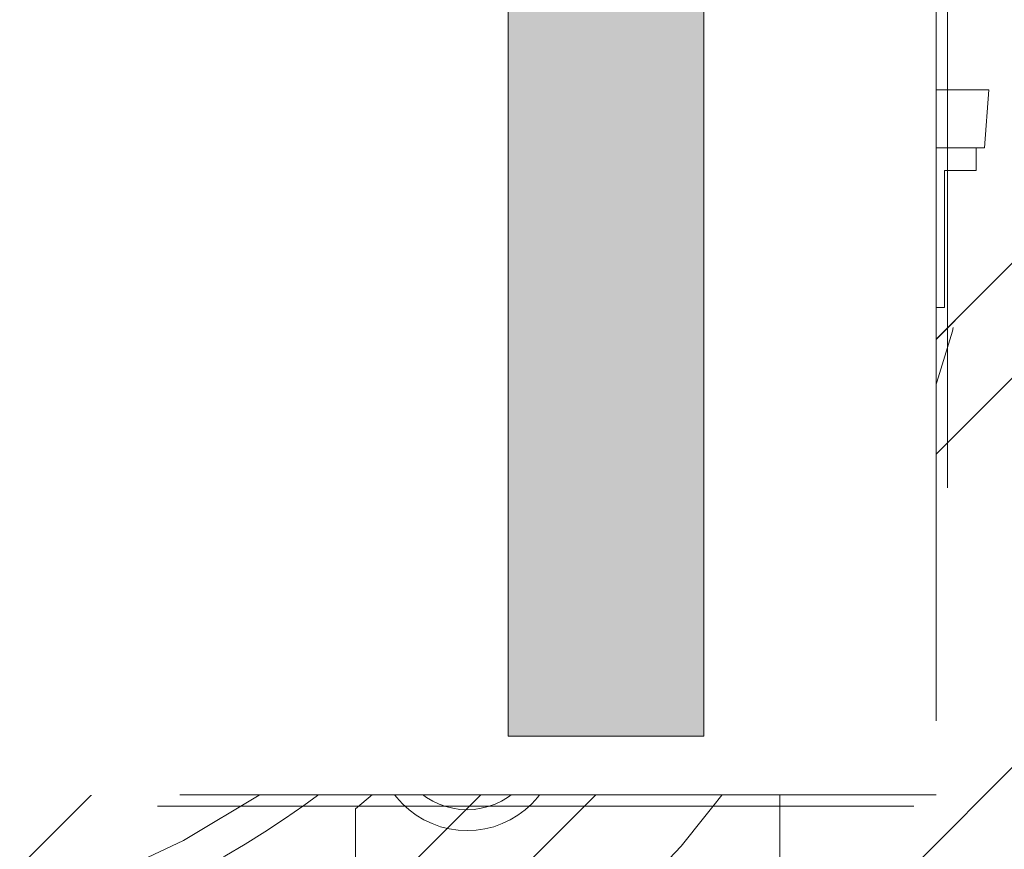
# Model space of a CAD drawing. Header units: inches. Extents: x -416 to -272, y -73 to 47.
# Tile 58 of 206: x -406.24 to -404.51, y -6.66 to -5.2. Entities that reach past the tile are written whole.
import ezdxf

# ---------------------------------------------------------------- set-up
doc = ezdxf.new("R2010")
doc.units = ezdxf.units.IN
doc.header["$LTSCALE"] = 32
doc.header["$MEASUREMENT"] = 0
doc.linetypes.add('Dash Style-1', pattern=[0.083328, 0.041656, -0.041672])
for name, color, linetype, lineweight in [('Black', 7, 'Continuous', 18), ('DashLine', 7, 'Continuous', 13), ('DashLineFill', 7, 'Dash Style-1', 13), ('Drawing', 7, 'Continuous', 18), ('Metal-DeskStructure', 7, 'Continuous', 13), ('None', 7, 'Continuous', 18), ('SolidLine', 7, 'Continuous', 15), ('Wood_1-H', 7, 'Continuous', 13)]:
    doc.layers.add(name, color=color, linetype=linetype, lineweight=lineweight)
pattern_1 = [(45, (0, 0), (-1.61301565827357, 1.935715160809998), []), (45, (-1.0608, 1.0608), (-0.4723460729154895, 0.4167612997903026), [])]

# ---------------------------------------------------------------- blocks, each defined once
blk = doc.blocks.new('1BRPFY-Leg_Plate (2D)')
at = {"layer": 'DashLineFill', "linetype": 'Continuous', "lineweight": 13}
h = blk.add_hatch(dxfattribs=at)
h.set_pattern_fill('Steel', color=253, style=0, pattern_type=2)
h.set_pattern_definition(pattern_1)
edge = h.paths.add_edge_path()
edge.add_arc((-1.704724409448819, 1.704724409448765), 0.1259842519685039, 90, 180, ccw=False)
edge.add_line((-1.704724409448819, 1.830708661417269), (1.704724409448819, 1.830708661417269))
edge.add_arc((1.704724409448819, 1.704724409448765), 0.1259842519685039, 0, 90, ccw=False)
edge.add_line((1.830708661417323, 1.704724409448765), (1.830708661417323, -1.704724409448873))
edge.add_arc((1.704724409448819, -1.704724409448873), 0.125984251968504, -89.99999999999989, 1.1368683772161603e-13, ccw=False)
edge.add_line((1.704724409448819, -1.830708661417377), (-1.704724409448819, -1.830708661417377))
edge.add_arc((-1.704724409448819, -1.704724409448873), 0.125984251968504, 180, 269.99999999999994, ccw=False)
edge.add_line((-1.830708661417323, -1.704724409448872), (-1.830708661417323, 1.704724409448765))
at = {"layer": 'DashLineFill', "flags": 128}
blk.add_lwpolyline([(-1.830708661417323, 1.704724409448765, -0.414213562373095), (-1.704724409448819, 1.830708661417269), (1.704724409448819, 1.830708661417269, -0.414213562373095), (1.830708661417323, 1.704724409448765), (1.830708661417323, -1.704724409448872, -0.414213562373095), (1.704724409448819, -1.830708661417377), (-1.704724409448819, -1.830708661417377, -0.414213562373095), (-1.830708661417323, -1.704724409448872)], format="xyb", close=True, dxfattribs=at)
at = {"layer": 'SolidLine', "flags": 128}
for points in [[(-1.279527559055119, 1.44094488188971), (-1.263705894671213, 1.440167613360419), (-1.248036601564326, 1.437843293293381), (-1.232670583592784, 1.433994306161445), (-1.217755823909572, 1.428657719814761), (-1.203435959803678, 1.421884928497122), (-1.189848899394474, 1.413741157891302), (-1.177125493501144, 1.404304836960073), (-1.165388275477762, 1.393666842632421), (-1.15475028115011, 1.381929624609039), (-1.145313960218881, 1.369206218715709), (-1.137170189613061, 1.355619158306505), (-1.130397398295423, 1.341299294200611), (-1.125060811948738, 1.326384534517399), (-1.121211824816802, 1.311018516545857), (-1.118887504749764, 1.29534922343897), (-1.118110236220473, 1.279527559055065), (-1.118887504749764, 1.263705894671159), (-1.121211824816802, 1.248036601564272), (-1.125060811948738, 1.23267058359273), (-1.130397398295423, 1.217755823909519), (-1.137170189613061, 1.203435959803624), (-1.145313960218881, 1.18984889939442), (-1.15475028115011, 1.17712549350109), (-1.165388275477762, 1.165388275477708), (-1.177125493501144, 1.154750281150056), (-1.189848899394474, 1.145313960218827), (-1.203435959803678, 1.137170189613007), (-1.217755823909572, 1.130397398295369), (-1.232670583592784, 1.125060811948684), (-1.248036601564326, 1.121211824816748), (-1.263705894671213, 1.11888750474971), (-1.279527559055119, 1.118110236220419), (-1.295349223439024, 1.11888750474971), (-1.311018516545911, 1.121211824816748), (-1.326384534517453, 1.125060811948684), (-1.341299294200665, 1.130397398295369), (-1.355619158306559, 1.137170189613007), (-1.369206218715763, 1.145313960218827), (-1.381929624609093, 1.154750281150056), (-1.393666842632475, 1.165388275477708), (-1.404304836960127, 1.17712549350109), (-1.413741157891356, 1.18984889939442), (-1.421884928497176, 1.203435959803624), (-1.428657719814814, 1.217755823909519), (-1.433994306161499, 1.23267058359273), (-1.437843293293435, 1.248036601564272), (-1.440167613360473, 1.263705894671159), (-1.440944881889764, 1.279527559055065), (-1.440167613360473, 1.29534922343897), (-1.437843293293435, 1.311018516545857), (-1.433994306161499, 1.326384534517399), (-1.428657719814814, 1.341299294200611), (-1.421884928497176, 1.355619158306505), (-1.413741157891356, 1.369206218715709), (-1.404304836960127, 1.381929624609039), (-1.393666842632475, 1.393666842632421), (-1.381929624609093, 1.404304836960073), (-1.369206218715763, 1.413741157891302), (-1.355619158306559, 1.421884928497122), (-1.341299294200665, 1.428657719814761), (-1.326384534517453, 1.433994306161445), (-1.311018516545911, 1.437843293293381), (-1.295349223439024, 1.440167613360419)], [(-0.7086614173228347, 0.9153543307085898), (-0.6884019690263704, 0.9143590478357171), (-0.668337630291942, 0.9113827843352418), (-0.6486616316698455, 0.9064542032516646), (-0.6295634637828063, 0.8996207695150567), (-0.6112270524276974, 0.8909482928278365), (-0.5938289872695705, 0.8805202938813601), (-0.5775368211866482, 0.868437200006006), (-0.5625074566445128, 0.854815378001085), (-0.5488856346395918, 0.8397860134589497), (-0.5368025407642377, 0.8234938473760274), (-0.5263745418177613, 0.8060957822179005), (-0.5177020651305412, 0.7877593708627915), (-0.5108686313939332, 0.7686612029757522), (-0.5059400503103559, 0.7489852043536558), (-0.5029637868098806, 0.7289208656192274), (-0.5019685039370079, 0.7086614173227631), (-0.5029637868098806, 0.6884019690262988), (-0.5059400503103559, 0.6683376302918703), (-0.5108686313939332, 0.6486616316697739), (-0.5177020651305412, 0.6295634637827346), (-0.5263745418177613, 0.6112270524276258), (-0.5368025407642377, 0.5938289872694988), (-0.5488856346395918, 0.5775368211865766), (-0.5625074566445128, 0.5625074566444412), (-0.5775368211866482, 0.5488856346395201), (-0.5938289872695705, 0.5368025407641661), (-0.6112270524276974, 0.5263745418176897), (-0.6295634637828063, 0.5177020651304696), (-0.6486616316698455, 0.5108686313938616), (-0.668337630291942, 0.5059400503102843), (-0.6884019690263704, 0.502963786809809), (-0.7086614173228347, 0.5019685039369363), (-0.728920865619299, 0.502963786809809), (-0.7489852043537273, 0.5059400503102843), (-0.7686612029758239, 0.5108686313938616), (-0.7877593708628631, 0.5177020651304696), (-0.8060957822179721, 0.5263745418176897), (-0.823493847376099, 0.5368025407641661), (-0.8397860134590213, 0.5488856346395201), (-0.8548153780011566, 0.5625074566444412), (-0.8684372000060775, 0.5775368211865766), (-0.8805202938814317, 0.5938289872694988), (-0.8909482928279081, 0.6112270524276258), (-0.8996207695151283, 0.6295634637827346), (-0.9064542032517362, 0.6486616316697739), (-0.9113827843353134, 0.6683376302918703), (-0.9143590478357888, 0.6884019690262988), (-0.9153543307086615, 0.7086614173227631), (-0.9143590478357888, 0.7289208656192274), (-0.9113827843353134, 0.7489852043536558), (-0.9064542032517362, 0.7686612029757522), (-0.8996207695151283, 0.7877593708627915), (-0.8909482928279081, 0.8060957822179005), (-0.8805202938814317, 0.8234938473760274), (-0.8684372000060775, 0.8397860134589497), (-0.8548153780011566, 0.854815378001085), (-0.8397860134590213, 0.868437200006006), (-0.823493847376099, 0.8805202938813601), (-0.8060957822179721, 0.8909482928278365), (-0.7877593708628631, 0.8996207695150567), (-0.7686612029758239, 0.9064542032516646), (-0.7489852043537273, 0.9113827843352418), (-0.728920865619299, 0.9143590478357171)]]:
    blk.add_lwpolyline(points, close=True, dxfattribs=at)
blk = doc.blocks.new('1BRPX8-Util_Bkt_Lg-F (2D)')
at = {"layer": 'DashLineFill', "linetype": 'Continuous', "lineweight": 13}
h = blk.add_hatch(dxfattribs=at)
h.set_pattern_fill('Steel', color=253, style=0, pattern_type=2)
h.set_pattern_definition(pattern_1)
edge = h.paths.add_edge_path()
edge.add_line((-4.468503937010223, 7.539370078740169), (-2.421259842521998, 7.539370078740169))
edge.add_line((-2.421259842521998, 7.539370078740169), (-2.421259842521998, 7.917322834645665))
edge.add_arc((-2.303149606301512, 7.91732283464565), 0.1181102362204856, 90.0000000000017, 179.9999999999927, ccw=False)
edge.add_line((-2.303149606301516, 8.035433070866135), (2.303149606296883, 8.035433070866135))
edge.add_arc((2.30314960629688, 7.917322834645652), 0.1181102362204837, 6.423306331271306e-12, 89.99999999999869, ccw=False)
edge.add_line((2.421259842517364, 7.917322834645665), (2.421259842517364, 7.539370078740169))
edge.add_line((2.421259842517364, 7.539370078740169), (4.46850393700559, 7.539370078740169))
edge.add_line((4.46850393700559, 7.539370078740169), (4.46850393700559, 7.405511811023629))
edge.add_line((4.46850393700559, 7.405511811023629), (3.129921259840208, 7.405511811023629))
edge.add_line((3.129921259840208, 7.405511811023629), (3.129921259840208, -2.011811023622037))
edge.add_line((3.129921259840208, -2.011811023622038), (4.46850393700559, -2.011811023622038))
edge.add_line((4.46850393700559, -2.011811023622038), (4.46850393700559, -2.145669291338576))
edge.add_line((4.46850393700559, -2.145669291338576), (2.421259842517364, -2.145669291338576))
edge.add_line((2.421259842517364, -2.145669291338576), (2.421259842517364, -2.523622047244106))
edge.add_arc((2.303149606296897, -2.523622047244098), 0.1181102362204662, 269.9999999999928, 359.9999999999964, ccw=False)
edge.add_line((2.303149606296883, -2.641732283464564), (-2.303149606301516, -2.641732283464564))
edge.add_arc((-2.303149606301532, -2.523622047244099), 0.1181102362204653, 180.0000000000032, 270.0000000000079, ccw=False)
edge.add_line((-2.421259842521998, -2.523622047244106), (-2.421259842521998, -2.145669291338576))
edge.add_line((-2.421259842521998, -2.145669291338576), (-4.468503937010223, -2.145669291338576))
edge.add_line((-4.468503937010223, -2.145669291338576), (-4.468503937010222, -2.011811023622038))
edge.add_line((-4.468503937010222, -2.011811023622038), (-3.129921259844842, -2.011811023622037))
edge.add_line((-3.129921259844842, -2.011811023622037), (-3.129921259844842, 7.405511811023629))
edge.add_line((-3.129921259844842, 7.405511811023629), (-4.468503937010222, 7.405511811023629))
edge.add_line((-4.468503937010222, 7.405511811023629), (-4.468503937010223, 7.539370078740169))
at = {"layer": 'SolidLine', "flags": 128}
blk.add_lwpolyline([(-1.279527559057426, 1.40409055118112), (-1.266932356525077, 1.403471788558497), (-1.254458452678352, 1.401621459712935), (-1.242225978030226, 1.398557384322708), (-1.23035273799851, 1.39430907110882), (-1.218953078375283, 1.388917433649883), (-1.208136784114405, 1.382434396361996), (-1.198008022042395, 1.37492239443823), (-1.188664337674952, 1.36645377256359), (-1.180195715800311, 1.357110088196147), (-1.172683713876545, 1.346981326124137), (-1.166200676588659, 1.336165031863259), (-1.160809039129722, 1.324765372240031), (-1.156560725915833, 1.312892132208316), (-1.153496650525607, 1.300659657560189), (-1.151646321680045, 1.288185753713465), (-1.151027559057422, 1.275590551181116), (-1.151646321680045, 1.262995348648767), (-1.153496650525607, 1.250521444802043), (-1.156560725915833, 1.238288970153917), (-1.160809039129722, 1.226415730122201), (-1.166200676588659, 1.215016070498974), (-1.172683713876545, 1.204199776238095), (-1.180195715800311, 1.194071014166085), (-1.188664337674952, 1.184727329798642), (-1.198008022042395, 1.176258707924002), (-1.208136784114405, 1.168746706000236), (-1.218953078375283, 1.162263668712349), (-1.23035273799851, 1.156872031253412), (-1.242225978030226, 1.152623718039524), (-1.254458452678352, 1.149559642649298), (-1.266932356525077, 1.147709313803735), (-1.279527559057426, 1.147090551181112), (-1.292122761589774, 1.147709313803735), (-1.304596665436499, 1.149559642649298), (-1.316829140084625, 1.152623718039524), (-1.328702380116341, 1.156872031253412), (-1.340102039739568, 1.162263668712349), (-1.350918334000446, 1.168746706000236), (-1.361047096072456, 1.176258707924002), (-1.370390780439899, 1.184727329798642), (-1.37885940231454, 1.194071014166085), (-1.386371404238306, 1.204199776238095), (-1.392854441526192, 1.215016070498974), (-1.398246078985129, 1.226415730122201), (-1.402494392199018, 1.238288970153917), (-1.405558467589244, 1.250521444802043), (-1.407408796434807, 1.262995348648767), (-1.408027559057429, 1.275590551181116), (-1.407408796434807, 1.288185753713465), (-1.405558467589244, 1.300659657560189), (-1.402494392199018, 1.312892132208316), (-1.398246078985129, 1.324765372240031), (-1.392854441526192, 1.336165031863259), (-1.386371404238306, 1.346981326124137), (-1.37885940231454, 1.357110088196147), (-1.370390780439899, 1.36645377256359), (-1.361047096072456, 1.37492239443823), (-1.350918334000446, 1.382434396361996), (-1.340102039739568, 1.388917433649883), (-1.328702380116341, 1.39430907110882), (-1.316829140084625, 1.398557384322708), (-1.304596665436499, 1.401621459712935), (-1.292122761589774, 1.403471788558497)], close=True, dxfattribs=at)
blk.add_lwpolyline([(-0.4571237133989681, 0.3282716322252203), (-0.4952337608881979, 0.3054293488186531), (-0.5353992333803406, 0.2864324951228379), (-0.5772333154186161, 0.2714640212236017), (-0.6203331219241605, 0.2606680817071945), (-0.6642835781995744, 0.2541486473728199), (-0.7086614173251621, 0.2519685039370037), (-0.7530392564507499, 0.2541486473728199), (-0.7969897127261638, 0.2606680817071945), (-0.840089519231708, 0.2714640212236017), (-0.8819236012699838, 0.2864324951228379), (-0.9220890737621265, 0.3054293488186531), (-0.9601991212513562, 0.3282716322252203), (-0.9958867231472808, 0.3547393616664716), (-1.028808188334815, 0.3845776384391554), (-1.058646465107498, 0.4174991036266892), (-1.08511419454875, 0.4531867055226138), (-1.107956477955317, 0.4912967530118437), (-1.126953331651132, 0.5314622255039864), (-1.141921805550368, 0.573296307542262), (-1.152717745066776, 0.6163961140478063), (-1.15923717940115, 0.6603465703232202), (-1.161417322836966, 0.704724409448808), (-1.15923717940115, 0.7491022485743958), (-1.152717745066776, 0.7930527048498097), (-1.141921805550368, 0.836152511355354), (-1.126953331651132, 0.8779865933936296), (-1.107956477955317, 0.9181520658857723), (-1.08511419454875, 0.9562621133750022), (-1.058646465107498, 0.9919497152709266), (-1.028808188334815, 1.024871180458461), (-0.9958867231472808, 1.054709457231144), (-0.9601991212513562, 1.081177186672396), (-0.9220890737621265, 1.104019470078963), (-0.8819236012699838, 1.123016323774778), (-0.840089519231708, 1.137984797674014), (-0.7969897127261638, 1.148780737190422), (-0.7530392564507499, 1.155300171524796), (-0.7086614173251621, 1.157480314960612), (-0.6642835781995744, 1.155300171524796), (-0.6203331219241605, 1.148780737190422), (-0.5772333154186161, 1.137984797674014), (-0.5353992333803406, 1.123016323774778), (-0.4952337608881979, 1.104019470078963), (-0.4571237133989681, 1.081177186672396)], dxfattribs=at)
blk = doc.blocks.new('Slate-LegBrace (2D)')
at = {"layer": 'DashLineFill', "linetype": 'Continuous', "lineweight": 13}
h = blk.add_hatch(dxfattribs=at)
h.set_pattern_fill('Steel', color=253, style=0, pattern_type=2)
h.set_pattern_definition(pattern_1)
edge = h.paths.add_edge_path()
edge.add_line((-2.199587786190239, 0.1351515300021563), (-1.374775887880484, 0.1351515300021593))
edge.add_arc((3.774758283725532e-15, 0.01355418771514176), 1.380142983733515, 5.054592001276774, 174.9454079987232, ccw=False)
edge.add_line((1.374775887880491, 0.1351515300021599), (2.199718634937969, 0.1351515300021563))
edge.add_arc((6.542437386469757e-05, 0.01705725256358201), 2.202821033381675, 3.073127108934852, 176.9268728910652)
h = blk.add_hatch(dxfattribs=at)
h.set_pattern_fill('Steel', color=253, style=0, pattern_type=2)
h.set_pattern_definition(pattern_1)
edge = h.paths.add_edge_path()
edge.add_line((-2.191696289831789, 0.2375138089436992), (-1.463739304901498, 0.2375137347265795))
edge.add_arc((6.542437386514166e-05, 0.01704129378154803), 1.480314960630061, 8.565281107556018, 171.4347188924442, ccw=False)
edge.add_line((1.463870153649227, 0.2375137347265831), (2.191827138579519, 0.2375138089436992))
edge.add_line((2.191827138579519, 0.2375138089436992), (2.19971863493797, 0.1351515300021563))
edge.add_line((2.19971863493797, 0.1351515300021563), (1.374775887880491, 0.1351515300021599))
edge.add_arc((3.33066907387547e-15, 0.01355418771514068), 1.380142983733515, 5.054592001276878, 174.9454079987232)
edge.add_line((-1.374775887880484, 0.1351515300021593), (-2.19958778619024, 0.1351515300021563))
edge.add_line((-2.19958778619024, 0.1351515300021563), (-2.191696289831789, 0.2375138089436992))
h = blk.add_hatch(dxfattribs=at)
h.set_pattern_fill('Steel', color=253, style=0, pattern_type=2)
h.set_pattern_definition(pattern_1)
h.paths.add_polyline_path([(-1.738774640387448, 0.9363963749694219), (-1.747067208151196, 0.9368037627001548), (-1.755279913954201, 0.9380220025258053), (-1.763333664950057, 0.940039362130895), (-1.771150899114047, 0.9428364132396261), (-1.778656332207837, 0.9463862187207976), (-1.785777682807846, 0.9506545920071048), (-1.79244636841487, 0.9556004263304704), (-1.798598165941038, 0.9611760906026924), (-1.80417383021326, 0.9673278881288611), (-1.809119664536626, 0.9739965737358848), (-1.813388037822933, 0.9811179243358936), (-1.816937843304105, 0.9886233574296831), (-1.819734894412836, 0.9964405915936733), (-1.821752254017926, 1.00449434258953), (-1.822970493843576, 1.012707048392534), (-1.823377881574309, 1.020999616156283), (-1.822970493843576, 1.029292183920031), (-1.821752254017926, 1.037504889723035), (-1.819734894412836, 1.045558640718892), (-1.816937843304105, 1.053375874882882), (-1.813388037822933, 1.060881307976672), (-1.809119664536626, 1.06800265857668), (-1.80417383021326, 1.074671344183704), (-1.798598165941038, 1.080823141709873), (-1.79244636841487, 1.086398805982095), (-1.785777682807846, 1.09134464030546), (-1.778656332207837, 1.095613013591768), (-1.771150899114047, 1.099162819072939), (-1.763333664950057, 1.10195987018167), (-1.755279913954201, 1.10397722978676), (-1.747067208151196, 1.10519546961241), (-1.738774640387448, 1.105602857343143), (-1.7304820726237, 1.10519546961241), (-1.722269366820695, 1.10397722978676), (-1.714215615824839, 1.10195987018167), (-1.706398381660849, 1.099162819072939), (-1.698892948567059, 1.095613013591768), (-1.69177159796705, 1.09134464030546), (-1.685102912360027, 1.086398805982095), (-1.678951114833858, 1.080823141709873), (-1.673375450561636, 1.074671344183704), (-1.66842961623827, 1.06800265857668), (-1.664161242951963, 1.060881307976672), (-1.660611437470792, 1.053375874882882), (-1.657814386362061, 1.045558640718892), (-1.655797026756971, 1.037504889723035), (-1.65457878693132, 1.029292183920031), (-1.654171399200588, 1.020999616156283), (-1.65457878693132, 1.012707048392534), (-1.655797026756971, 1.00449434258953), (-1.657814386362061, 0.9964405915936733), (-1.660611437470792, 0.9886233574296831), (-1.664161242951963, 0.9811179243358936), (-1.66842961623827, 0.9739965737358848), (-1.673375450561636, 0.9673278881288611), (-1.678951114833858, 0.9611760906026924), (-1.685102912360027, 0.9556004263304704), (-1.69177159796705, 0.9506545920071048), (-1.698892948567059, 0.9463862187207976), (-1.706398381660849, 0.9428364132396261), (-1.714215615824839, 0.940039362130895), (-1.722269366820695, 0.9380220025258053), (-1.7304820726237, 0.9368037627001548)])
h = blk.add_hatch(dxfattribs=at)
h.set_pattern_fill('Steel', color=253, style=0, pattern_type=2)
h.set_pattern_definition(pattern_1)
h.paths.add_polyline_path([(-2.186309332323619, -0.2676096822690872), (-2.186309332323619, -0.2375137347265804), (-1.992015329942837, -0.2375137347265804), (-1.992015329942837, -0.02575645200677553), (-1.988265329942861, -0.02575645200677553), (-1.988265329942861, 0.7034311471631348), (-1.929210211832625, 0.762486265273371), (-1.734820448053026, 0.762486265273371), (-1.67576532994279, 0.7034311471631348), (-1.67576532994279, -0.02575645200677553), (-1.672015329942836, -0.02575645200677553), (-1.672015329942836, -0.2375137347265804), (-1.477721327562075, -0.2375137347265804), (-1.477721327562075, -0.2676096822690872)])
h = blk.add_hatch(dxfattribs=at)
h.set_pattern_fill('Steel', color=253, style=0, pattern_type=2)
h.set_pattern_definition(pattern_1)
h.paths.add_polyline_path([(-2.177118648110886, 0.237513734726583), (-2.177118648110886, 0.2775137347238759), (-2.1211904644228, 0.2775137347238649), (-2.1211904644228, 0.5187637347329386), (-1.542840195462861, 0.5187637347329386), (-1.542840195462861, 0.2775137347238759), (-1.486912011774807, 0.2775137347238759), (-1.486912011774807, 0.237513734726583)])
at = {"layer": 'DashLineFill', "flags": 128}
for points in [[(-2.199587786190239, 0.1351515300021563), (-1.374775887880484, 0.1351515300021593, -0.9154551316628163), (1.374775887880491, 0.1351515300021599), (2.199718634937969, 0.1351515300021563, 0.9477524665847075)], [(-2.191696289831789, 0.2375138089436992), (-1.463739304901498, 0.2375137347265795, -0.8606629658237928), (1.463870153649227, 0.2375137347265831), (2.191827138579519, 0.2375138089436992), (2.19971863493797, 0.1351515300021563), (1.374775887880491, 0.1351515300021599, 0.9154551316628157), (-1.374775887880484, 0.1351515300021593), (-2.19958778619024, 0.1351515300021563)]]:
    blk.add_lwpolyline(points, format="xyb", close=True, dxfattribs=at)
for points in [[(-1.738774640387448, 0.9363963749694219), (-1.747067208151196, 0.9368037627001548), (-1.755279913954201, 0.9380220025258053), (-1.763333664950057, 0.940039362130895), (-1.771150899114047, 0.9428364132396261), (-1.778656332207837, 0.9463862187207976), (-1.785777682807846, 0.9506545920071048), (-1.79244636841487, 0.9556004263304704), (-1.798598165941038, 0.9611760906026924), (-1.80417383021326, 0.9673278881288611), (-1.809119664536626, 0.9739965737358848), (-1.813388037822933, 0.9811179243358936), (-1.816937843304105, 0.9886233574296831), (-1.819734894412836, 0.9964405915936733), (-1.821752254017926, 1.00449434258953), (-1.822970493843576, 1.012707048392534), (-1.823377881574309, 1.020999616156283), (-1.822970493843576, 1.029292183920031), (-1.821752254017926, 1.037504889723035), (-1.819734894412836, 1.045558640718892), (-1.816937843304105, 1.053375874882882), (-1.813388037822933, 1.060881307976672), (-1.809119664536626, 1.06800265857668), (-1.80417383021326, 1.074671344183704), (-1.798598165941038, 1.080823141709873), (-1.79244636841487, 1.086398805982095), (-1.785777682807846, 1.09134464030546), (-1.778656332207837, 1.095613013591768), (-1.771150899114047, 1.099162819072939), (-1.763333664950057, 1.10195987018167), (-1.755279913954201, 1.10397722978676), (-1.747067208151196, 1.10519546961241), (-1.738774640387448, 1.105602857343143), (-1.7304820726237, 1.10519546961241), (-1.722269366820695, 1.10397722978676), (-1.714215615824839, 1.10195987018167), (-1.706398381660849, 1.099162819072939), (-1.698892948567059, 1.095613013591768), (-1.69177159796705, 1.09134464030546), (-1.685102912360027, 1.086398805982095), (-1.678951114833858, 1.080823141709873), (-1.673375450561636, 1.074671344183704), (-1.66842961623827, 1.06800265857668), (-1.664161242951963, 1.060881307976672), (-1.660611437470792, 1.053375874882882), (-1.657814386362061, 1.045558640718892), (-1.655797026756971, 1.037504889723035), (-1.65457878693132, 1.029292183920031), (-1.654171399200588, 1.020999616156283), (-1.65457878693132, 1.012707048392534), (-1.655797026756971, 1.00449434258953), (-1.657814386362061, 0.9964405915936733), (-1.660611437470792, 0.9886233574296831), (-1.664161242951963, 0.9811179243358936), (-1.66842961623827, 0.9739965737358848), (-1.673375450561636, 0.9673278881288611), (-1.678951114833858, 0.9611760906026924), (-1.685102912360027, 0.9556004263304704), (-1.69177159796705, 0.9506545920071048), (-1.698892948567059, 0.9463862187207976), (-1.706398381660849, 0.9428364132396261), (-1.714215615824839, 0.940039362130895), (-1.722269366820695, 0.9380220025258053), (-1.7304820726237, 0.9368037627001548)], [(-2.186309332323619, -0.2676096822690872), (-2.186309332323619, -0.2375137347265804), (-1.992015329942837, -0.2375137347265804), (-1.992015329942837, -0.02575645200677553), (-1.988265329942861, -0.02575645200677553), (-1.988265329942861, 0.7034311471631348), (-1.929210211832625, 0.762486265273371), (-1.734820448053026, 0.762486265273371), (-1.67576532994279, 0.7034311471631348), (-1.67576532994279, -0.02575645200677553), (-1.672015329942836, -0.02575645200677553), (-1.672015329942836, -0.2375137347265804), (-1.477721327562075, -0.2375137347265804), (-1.477721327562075, -0.2676096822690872)], [(-2.177118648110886, 0.237513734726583), (-2.177118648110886, 0.2775137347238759), (-2.1211904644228, 0.2775137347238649), (-2.1211904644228, 0.5187637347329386), (-1.542840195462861, 0.5187637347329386), (-1.542840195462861, 0.2775137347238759), (-1.486912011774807, 0.2775137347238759), (-1.486912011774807, 0.237513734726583)]]:
    blk.add_lwpolyline(points, close=True, dxfattribs=at)
blk = doc.blocks.new('TLLegSleeve (2D)')
at = {"layer": 'DashLineFill', "linetype": 'Continuous', "lineweight": 13}
h = blk.add_hatch(dxfattribs=at)
h.set_pattern_fill('Steel', color=253, style=0, pattern_type=2)
h.set_pattern_definition(pattern_1)
edge = h.paths.add_edge_path()
edge.add_line((1.08267716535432, 1.402343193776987), (1.08267716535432, 2.913385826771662))
edge.add_arc((-1.707523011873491e-13, 2.913385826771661), 1.08267716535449, 4.479377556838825e-14, 180)
edge.add_line((-1.082677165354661, 2.913385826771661), (-1.08267716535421, 1.402343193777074))
edge.add_arc((-1.332267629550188e-15, 2.886579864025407e-15), 1.771653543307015, 127.6698869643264, 412.330113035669)
edge.add_line((1.08267716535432, 1.402343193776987), (1.08267716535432, 1.402343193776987))
edge = h.paths.add_edge_path()
edge.add_arc((1.665334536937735e-15, 2.91338582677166), 0.7480314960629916, 0, 180, ccw=False)
edge.add_arc((1.665334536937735e-15, 2.91338582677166), 0.7480314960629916, 180, 360, ccw=False)
edge = h.paths.add_edge_path()
edge.add_arc((-1.723066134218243e-13, 9.149983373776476e-17), 1.437007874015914, 0, 180, ccw=False)
edge.add_arc((-1.723066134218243e-13, 5.70119602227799e-16), 1.437007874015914, 180, 360, ccw=False)
at = {"layer": 'DashLine', "color": 8, "flags": 128}
blk.add_lwpolyline([(-0.7794749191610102, -1.458295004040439), (-0.9186594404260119, -1.374871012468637), (-1.048996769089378, -1.278206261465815), (-1.169231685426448, -1.169231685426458), (-1.278206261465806, -1.048996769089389), (-1.374871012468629, -0.9186594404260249), (-1.458295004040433, -0.7794749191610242), (-1.527674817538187, -0.6327836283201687), (-1.582342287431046, -0.4799982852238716), (-1.621770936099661, -0.3225902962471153), (-1.645581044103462, -0.1620755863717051), (-1.653543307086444, -7.741682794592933e-15), (-1.645581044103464, 0.1620755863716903), (-1.621770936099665, 0.3225902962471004), (-1.582342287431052, 0.4799982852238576), (-1.527674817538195, 0.6327836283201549), (-1.458295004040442, 0.7794749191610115), (-1.37487101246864, 0.918659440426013), (-1.278206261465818, 1.048996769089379), (-1.169231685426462, 1.169231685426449), (-1.048996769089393, 1.278206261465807), (-0.9186594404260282, 1.37487101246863), (-0.7794749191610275, 1.458295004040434), (-0.6327836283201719, 1.527674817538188)], dxfattribs=at)
at = {"layer": 'DashLineFill', "flags": 128}
for points in [[(1.08267716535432, 1.402343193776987), (1.08267716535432, 2.913385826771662, 0.9999999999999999), (-1.082677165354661, 2.913385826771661), (-1.08267716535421, 1.402343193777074, 2.931618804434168), (1.08267716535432, 1.402343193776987)], [(-1.437007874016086, 3.308097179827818e-16, -0.9999999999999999), (1.437007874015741, 3.308097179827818e-16, -0.9999999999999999)]]:
    blk.add_lwpolyline(points, format="xyb", close=True, dxfattribs=at)
blk = doc.blocks.new('Group-97')
at = {"layer": 'SolidLine', "flags": 128}
blk.add_lwpolyline([(61.27952755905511, -8.30708661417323, -0.414213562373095), (62.99212598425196, -6.594488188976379, -0.414213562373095), (64.70472440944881, -8.30708661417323, -0.414213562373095), (62.99212598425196, -10.01968503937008, -0.414213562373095)], format="xyb", close=True, dxfattribs=at)
at = {"layer": 'Wood_1-H', "color": 7}
for name in ['1BRPX8-Util_Bkt_Lg-F (2D)', 'TLLegSleeve (2D)', 'Slate-LegBrace (2D)', '1BRPFY-Leg_Plate (2D)']:
    blk.add_blockref(name, (62.99212598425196, -8.30708661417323), dxfattribs=at)
blk = doc.blocks.new('Group-48')
at = {"layer": 'Metal-DeskStructure', "color": 7}
blk.add_open_spline([(-0.5629921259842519, -0.4031061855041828), (-0.5629921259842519, -0.4084102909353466), (-0.5669586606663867, -0.4163664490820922), (-0.5762169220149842, -0.4216705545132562), (-0.5934108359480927, -0.424322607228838), (-0.6185404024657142, -0.424322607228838), (-0.6344117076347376, -0.4203445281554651), (-0.6436699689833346, -0.4163664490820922), (-0.6476377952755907, -0.4070842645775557), (-0.6476377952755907, -0.2008904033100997), (-0.6476377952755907, -6.474738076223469e-07), (-0.8592519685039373, -6.474738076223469e-07), (-1.070866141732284, -6.474738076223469e-07), (-1.070866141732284, -0.2008904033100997), (-1.070866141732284, -0.4070842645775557), (-1.074832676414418, -0.4163664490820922), (-1.084090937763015, -0.4203445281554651), (-1.101284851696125, -0.424322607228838), (-1.12509180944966, -0.424322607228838), (-1.142285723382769, -0.4216705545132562), (-1.151543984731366, -0.4163664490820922), (-1.155511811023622, -0.4084102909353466), (-1.155511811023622, 0), (-1.155511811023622, 0.4084102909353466), (-1.151543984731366, 0.4163664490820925), (-1.142285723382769, 0.4216705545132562), (-1.12509180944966, 0.424321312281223), (-1.101284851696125, 0.424321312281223), (-1.084090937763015, 0.4216705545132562), (-1.074832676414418, 0.4163664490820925), (-1.070866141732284, 0.4097363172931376), (-1.070866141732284, 0.2446479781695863), (-1.070866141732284, 0.08486374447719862), (-0.8592519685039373, 0.08486374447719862), (-0.6476377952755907, 0.08486374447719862), (-0.6476377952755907, 0.2446479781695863), (-0.6476377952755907, 0.4097363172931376), (-0.6436699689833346, 0.4163664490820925), (-0.6344117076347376, 0.4216705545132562), (-0.6185404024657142, 0.424321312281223), (-0.5934108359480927, 0.424321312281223), (-0.5762169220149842, 0.4216705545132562), (-0.5669586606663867, 0.4163664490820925), (-0.5629921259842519, 0.4084102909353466), (-0.5629921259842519, 0), (-0.5629921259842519, -0.4031061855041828)], degree=2, knots=[0, 0, 0, 0.00229950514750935, 0.004599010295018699, 0.006898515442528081, 0.009198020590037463, 0.01175302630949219, 0.01430803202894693, 0.01686303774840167, 0.01941804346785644, 0.1161873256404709, 0.1161873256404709, 0.218122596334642, 0.218122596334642, 0.3148918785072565, 0.3174468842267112, 0.320001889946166, 0.3225568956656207, 0.3251119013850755, 0.3276669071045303, 0.3302219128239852, 0.3327769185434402, 0.3353319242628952, 0.5295095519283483, 0.5320645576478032, 0.5346195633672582, 0.537174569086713, 0.5397295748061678, 0.5422845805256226, 0.5448395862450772, 0.5473945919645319, 0.5499495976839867, 0.6269182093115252, 0.6269182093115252, 0.7288534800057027, 0.7288534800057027, 0.8058220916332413, 0.808377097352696, 0.8109321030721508, 0.8134871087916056, 0.8160421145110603, 0.8183416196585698, 0.8206411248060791, 0.8229406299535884, 0.8252401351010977, 1, 1, 1], dxfattribs=at)
blk = doc.blocks.new('TL14_lower_leg (2D)')
at = {"layer": 'DashLine', "flags": 128}
blk.add_lwpolyline([(-1.377952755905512, -1.783045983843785e-14), (-1.371317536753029, 0.1350629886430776), (-1.351475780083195, 0.2688252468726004), (-1.318618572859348, 0.3999985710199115), (-1.27306234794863, 0.5273196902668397), (-1.215245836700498, 0.6495624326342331), (-1.145725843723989, 0.7655495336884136), (-1.065171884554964, 0.8741639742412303), (-0.9743597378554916, 0.9743597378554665), (-0.8741639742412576, 1.065171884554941), (-0.7655495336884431, 1.14572584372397), (-0.6495624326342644, 1.215245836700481), (-0.5273196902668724, 1.273062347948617), (-0.3999985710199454, 1.318618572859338)], dxfattribs=at)
blk.add_lwpolyline([(-0.7086614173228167, 0.8700787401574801), (-0.6928397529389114, 0.8693014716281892), (-0.6771704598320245, 0.8669771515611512), (-0.6618044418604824, 0.8631281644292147), (-0.6468896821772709, 0.8577915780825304), (-0.6325698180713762, 0.8510187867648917), (-0.6189827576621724, 0.8428750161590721), (-0.6062593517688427, 0.8334386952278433), (-0.5945221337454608, 0.8228007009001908), (-0.5838841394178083, 0.8110634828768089), (-0.5744478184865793, 0.7983400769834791), (-0.5663040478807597, 0.7847530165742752), (-0.5595312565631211, 0.7704331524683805), (-0.5541946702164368, 0.7555183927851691), (-0.5503456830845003, 0.740152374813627), (-0.5480213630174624, 0.72448308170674), (-0.5472440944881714, 0.7086614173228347), (-0.5480213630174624, 0.6928397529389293), (-0.5503456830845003, 0.6771704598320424), (-0.5541946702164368, 0.6618044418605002), (-0.5595312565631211, 0.6468896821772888), (-0.5663040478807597, 0.6325698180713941), (-0.5744478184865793, 0.6189827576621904), (-0.5838841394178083, 0.6062593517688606), (-0.5945221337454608, 0.5945221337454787), (-0.6062593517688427, 0.5838841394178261), (-0.6189827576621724, 0.5744478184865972), (-0.6325698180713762, 0.5663040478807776), (-0.6468896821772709, 0.559531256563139), (-0.6618044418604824, 0.5541946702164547), (-0.6771704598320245, 0.5503456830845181), (-0.6928397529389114, 0.5480213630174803), (-0.7086614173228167, 0.5472440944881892), (-0.7244830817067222, 0.5480213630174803), (-0.7401523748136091, 0.5503456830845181), (-0.7555183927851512, 0.5541946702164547), (-0.7704331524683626, 0.559531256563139), (-0.7847530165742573, 0.5663040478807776), (-0.7983400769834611, 0.5744478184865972), (-0.811063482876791, 0.5838841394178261), (-0.8228007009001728, 0.5945221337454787), (-0.8334386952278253, 0.6062593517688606), (-0.8428750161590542, 0.6189827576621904), (-0.8510187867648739, 0.6325698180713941), (-0.8577915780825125, 0.6468896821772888), (-0.8631281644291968, 0.6618044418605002), (-0.8669771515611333, 0.6771704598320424), (-0.8693014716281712, 0.6928397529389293), (-0.8700787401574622, 0.7086614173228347), (-0.8693014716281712, 0.72448308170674), (-0.8669771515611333, 0.740152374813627), (-0.8631281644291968, 0.7555183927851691), (-0.8577915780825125, 0.7704331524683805), (-0.8510187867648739, 0.7847530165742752), (-0.8428750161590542, 0.7983400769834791), (-0.8334386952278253, 0.8110634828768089), (-0.8228007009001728, 0.8228007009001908), (-0.811063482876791, 0.8334386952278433), (-0.7983400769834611, 0.8428750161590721), (-0.7847530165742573, 0.8510187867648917), (-0.7704331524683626, 0.8577915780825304), (-0.7555183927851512, 0.8631281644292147), (-0.7401523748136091, 0.8669771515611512), (-0.7244830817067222, 0.8693014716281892)], close=True, dxfattribs=at)
at = {"layer": 'Metal-DeskStructure', "color": 7}
blk.add_blockref('Group-48', (0, 0), dxfattribs=at)
blk = doc.blocks.new('Group-50')
at = {"layer": 'DashLineFill', "linetype": 'Continuous', "lineweight": 13}
h = blk.add_hatch(dxfattribs=at)
h.set_pattern_fill('Steel', color=253, style=0, pattern_type=2)
h.set_pattern_definition(pattern_1)
h.paths.add_polyline_path([(-2.066929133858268, 1.397637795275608), (2.066929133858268, 1.397637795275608), (2.066929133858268, 0.1377952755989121), (2.106299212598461, 0.1377952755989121), (2.106299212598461, -0.1377952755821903), (2.066929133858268, -0.1377952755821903), (2.066929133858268, -5.275590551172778), (2.106299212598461, -5.275590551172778), (2.106299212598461, -5.55118110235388), (2.066929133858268, -5.55118110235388), (2.066929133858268, -5.82677165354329), (-2.066929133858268, -5.82677165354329), (-2.066929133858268, -5.55118110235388), (-2.106299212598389, -5.55118110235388), (-2.106299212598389, -5.275590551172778), (-2.066929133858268, -5.275590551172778), (-2.066929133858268, -0.1377952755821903), (-2.106299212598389, -0.1377952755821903), (-2.106299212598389, 0.1377952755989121), (-2.066929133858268, 0.1377952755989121)])
at = {"layer": 'DashLineFill', "flags": 128}
blk.add_lwpolyline([(-2.066929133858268, 1.397637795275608), (2.066929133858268, 1.397637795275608), (2.066929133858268, 0.1377952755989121), (2.106299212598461, 0.1377952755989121), (2.106299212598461, -0.1377952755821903), (2.066929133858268, -0.1377952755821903), (2.066929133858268, -5.275590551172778), (2.106299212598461, -5.275590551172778), (2.106299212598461, -5.55118110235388), (2.066929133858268, -5.55118110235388), (2.066929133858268, -5.82677165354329), (-2.066929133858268, -5.82677165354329), (-2.066929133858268, -5.55118110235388), (-2.106299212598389, -5.55118110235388), (-2.106299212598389, -5.275590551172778), (-2.066929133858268, -5.275590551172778), (-2.066929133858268, -0.1377952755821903), (-2.106299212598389, -0.1377952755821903), (-2.106299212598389, 0.1377952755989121), (-2.066929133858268, 0.1377952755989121)], close=True, dxfattribs=at)
blk = doc.blocks.new('TL14_upper_leg (2D)')
at = {"layer": 'DashLine', "flags": 128}
blk.add_lwpolyline([(-1.22047244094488, 7.47323834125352e-17), (-1.214595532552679, 0.1196272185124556), (-1.197021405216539, 0.2381023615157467), (-1.167919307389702, 0.3542844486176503), (-1.127569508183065, 0.467054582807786), (-1.076360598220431, 0.5753267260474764), (-1.01478574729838, 0.6780581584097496), (-0.9434379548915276, 0.7742595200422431), (-0.8630043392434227, 0.8630043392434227), (-0.7742595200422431, 0.9434379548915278), (-0.6780581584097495, 1.01478574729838), (-0.5753267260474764, 1.076360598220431), (-0.4670545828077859, 1.127569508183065)], dxfattribs=at)
at = {"layer": 'DashLine', "color": 7}
blk.add_blockref('Group-50', (0, 0), dxfattribs=at)
blk = doc.blocks.new('1BRPT9-Bracket (2D)')
at = {"layer": 'DashLineFill', "linetype": 'Continuous', "lineweight": 13}
h = blk.add_hatch(dxfattribs=at)
h.set_pattern_fill('Steel', color=253, style=0, pattern_type=2)
h.set_pattern_definition(pattern_1)
edge = h.paths.add_edge_path()
edge.add_line((-2.32206875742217, -8.74015748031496), (-2.32206875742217, 8.740157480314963))
edge.add_line((-2.32206875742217, 8.740157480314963), (1.677931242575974, 8.740157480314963))
edge.add_arc((1.677931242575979, 8.488188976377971), 0.2519685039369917, -3.979039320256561e-12, 90.0000000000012, ccw=False)
edge.add_line((1.929899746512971, 8.488188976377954), (1.929899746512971, 7.480314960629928))
edge.add_line((1.929899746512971, 7.480314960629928), (2.323600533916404, 7.461135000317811))
edge.add_line((2.323600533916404, 7.461135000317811), (2.323600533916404, -7.480314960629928))
edge.add_line((2.323600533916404, -7.480314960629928), (1.929899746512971, -7.480314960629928))
edge.add_line((1.929899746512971, -7.480314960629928), (1.929899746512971, -8.488188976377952))
edge.add_arc((1.677931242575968, -8.488188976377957), 0.2519685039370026, -90.00000000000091, 1.0800249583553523e-12, ccw=False)
edge.add_line((1.677931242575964, -8.74015748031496), (-2.32206875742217, -8.74015748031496))
at = {"layer": 'DashLineFill'}
blk.add_line((2.126750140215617, 7.461135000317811), (2.126750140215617, -7.480314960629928), dxfattribs=at)
blk = doc.blocks.new('Group-73')
at = {"layer": 'Metal-DeskStructure', "linetype": 'Continuous', "lineweight": 0, "true_color": 0xff0000}
blk.add_hatch(color=1, dxfattribs=at).paths.add_polyline_path([(-1.696691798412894, -1.274606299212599), (-1.696691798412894, 1.274606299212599), (-1.352203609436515, 1.274606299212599), (-1.352203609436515, -0.9990157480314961), (-0.1809437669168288, -0.9990157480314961), (-0.1809437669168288, -1.274606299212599)])
at = {"layer": 'Metal-DeskStructure', "color": 7, "flags": 128}
blk.add_lwpolyline([(-1.696691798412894, -1.274606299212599), (-1.696691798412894, 1.274606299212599), (-1.352203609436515, 1.274606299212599), (-1.352203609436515, -0.9990157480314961), (-0.1809437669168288, -0.9990157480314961), (-0.1809437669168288, -1.274606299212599)], close=True, dxfattribs=at)
blk = doc.blocks.new('SlateLegLocator-L2')
at = {"color": 255, "linetype": 'Dash Style-1', "lineweight": 5}
blk.add_wipeout([(-2.106299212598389, 1.3779527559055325), (2.10629921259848, 1.3779527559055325), (2.10629921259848, -5.807086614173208), (-2.106299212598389, -5.807086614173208)], dxfattribs=at).dxf.layer = 'Black'
at = {"layer": 'Black', "linetype": 'Dash Style-1', "lineweight": 5, "flags": 128}
blk.add_lwpolyline([(-2.106299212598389, 1.377952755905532), (2.106299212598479, 1.377952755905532), (2.106299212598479, -5.807086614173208), (-2.106299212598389, -5.807086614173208)], close=True, dxfattribs=at)
at = {"layer": 'Metal-DeskStructure', "color": 7}
blk.add_blockref('Group-73', (0, 0), dxfattribs=at)
blk = doc.blocks.new('Group-98')
at = {"layer": 'None', "color": 7, "rotation": 180}
blk.add_blockref('1BRPT9-Bracket (2D)', (62.99212598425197, -12.00787401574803), dxfattribs=at)
at = {"layer": 'None', "color": 7}
for name in ['1BRPFY-Leg_Plate (2D)', 'TL14_upper_leg (2D)', 'TL14_lower_leg (2D)']:
    blk.add_blockref(name, (62.99212598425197, -8.30708661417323), dxfattribs=at)
blk.add_blockref('SlateLegLocator-L2', (62.99212598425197, -8.30708661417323), dxfattribs=at)
blk = doc.blocks.new('Group-99')
at = {"layer": 'None'}
blk.add_blockref('Group-97', (0, 0), dxfattribs=at)
blk.add_blockref('Group-98', (0, 0), dxfattribs=at)
blk = doc.blocks.new('SL Credenza Desk (2D)-2')
at = {"layer": 'None'}
blk.add_blockref('Group-99', (0, 0), dxfattribs=at)
at = {"layer": 'Drawing', "color": 0, "flags": 1}
for tag in ['Catalog', 'FinishGroup', 'Tag', 'Option1', 'Option2', 'Option3', 'Option4', 'Option5', 'Option6', 'Option7', 'Option8', 'Option9', 'Option10', 'Option11', 'Option12', 'Custom', 'Discount', 'Item2', 'Item3', 'Item6', 'Item9', 'Item10', 'Item12', 'Item13', 'Item16', 'Item19', 'Item20', 'Item21', 'Item22', 'Item23', 'Item24', 'Item25', 'Item8', 'Item18', 'Item1', 'Item4', 'Item5', 'Item7', 'Item11', 'Item14', 'Item15', 'Item17']:
    blk.add_attdef(tag, (-56.28870742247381, 1.485347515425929), '', height=0.007086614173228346, dxfattribs=at)
blk = doc.blocks.new('Group-100')
at = {"layer": 'Drawing', "rotation": 180}
blk.add_blockref('SL Credenza Desk (2D)-2', (15.71916659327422, 1.485347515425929), dxfattribs=at)
at = {"layer": 'Drawing', "color": 0, "flags": 1}
for tag in ['Catalog', 'FinishGroup', 'Tag', 'Option1', 'Option2', 'Option3', 'Option4', 'Option5', 'Option6', 'Option7', 'Option8', 'Option9', 'Option10', 'Option11', 'Option12', 'Custom', 'Discount', 'Item2', 'Item3', 'Item6', 'Item9', 'Item10', 'Item12', 'Item13', 'Item16', 'Item19', 'Item20', 'Item21', 'Item22', 'Item23', 'Item24', 'Item25', 'Item8', 'Item18', 'Item1', 'Item4', 'Item5', 'Item7', 'Item11', 'Item14', 'Item15', 'Item17']:
    blk.add_attdef(tag, (-56.28870742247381, 1.485347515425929), '', height=0.007086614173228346, dxfattribs=at)

msp = doc.modelspace()

# ---------------------------------------------------------------- block references
at = {"layer": 'Drawing', "color": 7}
msp.add_blockref('Group-100', (-359.4593240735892, -14.97747349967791), dxfattribs=at)

doc.saveas('drawing.dxf')
